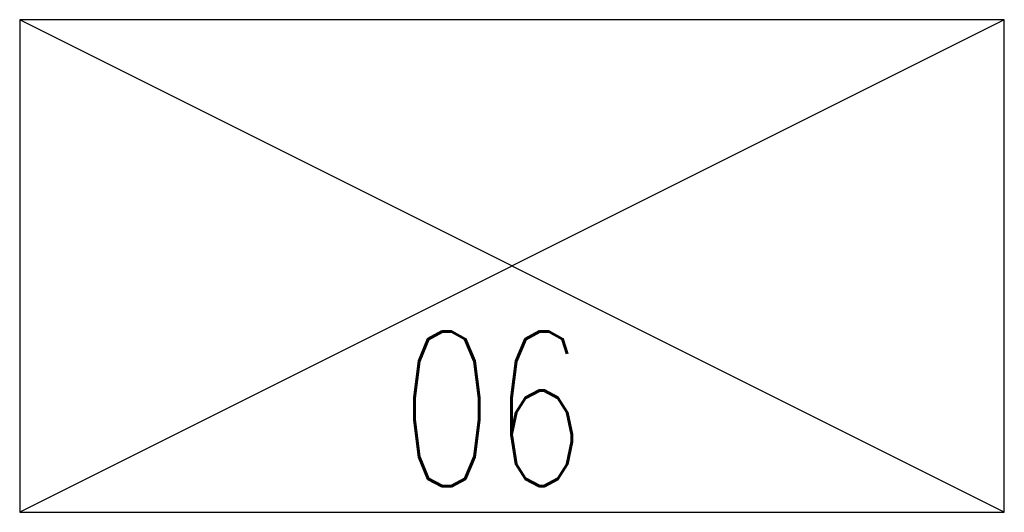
# Model space of a CAD drawing. Header units: millimetres. Extents: x 31969 to 285678, y -69766 to -5517.
# Tile 37 of 37: x 285558 to 285678, y -20850 to -20790. Entities that reach past the tile are written whole.
import ezdxf

# ---------------------------------------------------------------- set-up
doc = ezdxf.new("R2010")
doc.units = ezdxf.units.MM
doc.layers.add('a-opis technologii 2', color=12, linetype='Continuous')
doc.layers.add('a-wyposażenie', color=84, linetype='Continuous')
doc.styles.add('RS01507', font='romans.shx', dxfattribs={"width": 0.7, "height": 0.15})

msp = doc.modelspace()

# ---------------------------------------------------------------- linework, layer by layer
at = {"layer": 'a-wyposażenie'}
for p, q in [((285677.63, -20789.56), (285557.63, -20789.56)), ((285557.63, -20789.56), (285557.63, -20849.56)), ((285677.63, -20789.56), (285557.63, -20849.56)), ((285677.63, -20849.56), (285557.63, -20789.56)), ((285677.63, -20849.56), (285677.63, -20789.56)), ((285557.63, -20849.56), (285677.63, -20849.56))]:
    msp.add_line(p, q, dxfattribs=at)

# ---------------------------------------------------------------- texts
at = {"layer": 'a-opis technologii 2', "ltscale": 40, "style": 'RS01507', "width": 0.7}
msp.add_text('06', height=18.813, dxfattribs=at).set_placement((285604.04, -20846.37))

doc.saveas('drawing.dxf')
